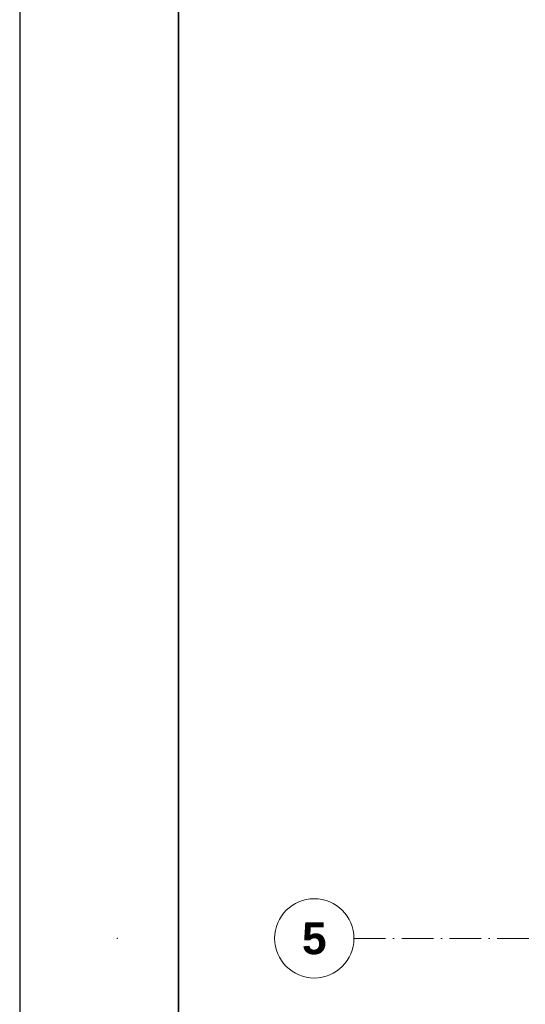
# Model space of a CAD drawing. Header units: millimetres. Extents: x 1700 to 4670, y 990 to 3874.
# Tile 4 of 110: x 1700 to 2019, y 1632 to 2253. Entities that reach past the tile are written whole.
import ezdxf
from ezdxf.enums import TextEntityAlignment as Align

# ---------------------------------------------------------------- set-up
doc = ezdxf.new("R2010")
doc.units = ezdxf.units.MM
doc.linetypes.add('Kropki i Kreski', pattern=[300, 200, -50, 0, -50])
doc.layers.get('0').update_dxf_attribs({"lineweight": 0})
doc.layers.add('CP_FRAME', color=7, linetype='Continuous', lineweight=35)
doc.layers.add('Nowe_410-K Osie_Nr_pióra__18', color=9, linetype='Continuous', lineweight=13)
doc.layers.add('CP_LINENORM', color=253, linetype='Continuous')
doc.styles.add('STYL_AUTOMATYCZNY_2', font='arialbd.ttf')

# ---------------------------------------------------------------- blocks, each defined once
blk = doc.blocks.new('A2_POZIOM')
at = {"linetype": 'Continuous'}
blk.add_lwpolyline([(-569, 0), (0, 0), (0, 410), (-569, 410)], close=True, dxfattribs=at)
at = {"layer": 'CP_LINENORM', "linetype": 'Continuous'}
blk.add_lwpolyline([(-589, -5), (5, -5), (5, 415), (-589, 415)], close=True, dxfattribs=at)

msp = doc.modelspace()

# ---------------------------------------------------------------- linework, layer by layer
at = {"layer": 'Nowe_410-K Osie_Nr_pióra__18', "color": 9, "linetype": 'Kropki i Kreski', "lineweight": 13, "ltscale": 0.1}
msp.add_line((1910.53, 1673.48), (2656.19, 1673.48), dxfattribs=at)
at = {"layer": 'Nowe_410-K Osie_Nr_pióra__18', "color": 9, "linetype": 'Continuous', "lineweight": 13}
msp.add_circle((1885.53, 1673.48), 25, dxfattribs=at)
at = {"layer": 'Nowe_410-K Osie_Nr_pióra__18', "color": 9, "linetype": 'Kropki i Kreski', "lineweight": 13}
msp.add_point((1761.41, 1673.48), dxfattribs=at)
msp.add_point((1761.41, 1673.48), dxfattribs=at)

# ---------------------------------------------------------------- block references
at = {"layer": 'CP_FRAME', "xscale": 5, "yscale": 5}
msp.add_blockref('A2_POZIOM', (4644.85, 1026.13), dxfattribs=at)

# ---------------------------------------------------------------- texts
at = {"layer": 'Nowe_410-K Osie_Nr_pióra__18', "color": 9, "lineweight": 13, "style": 'STYL_AUTOMATYCZNY_2'}
msp.add_attdef('5', text='5', height=20, dxfattribs=at).set_placement((1885.53, 1683.48), align=Align.TOP_CENTER)

doc.saveas('drawing.dxf')
